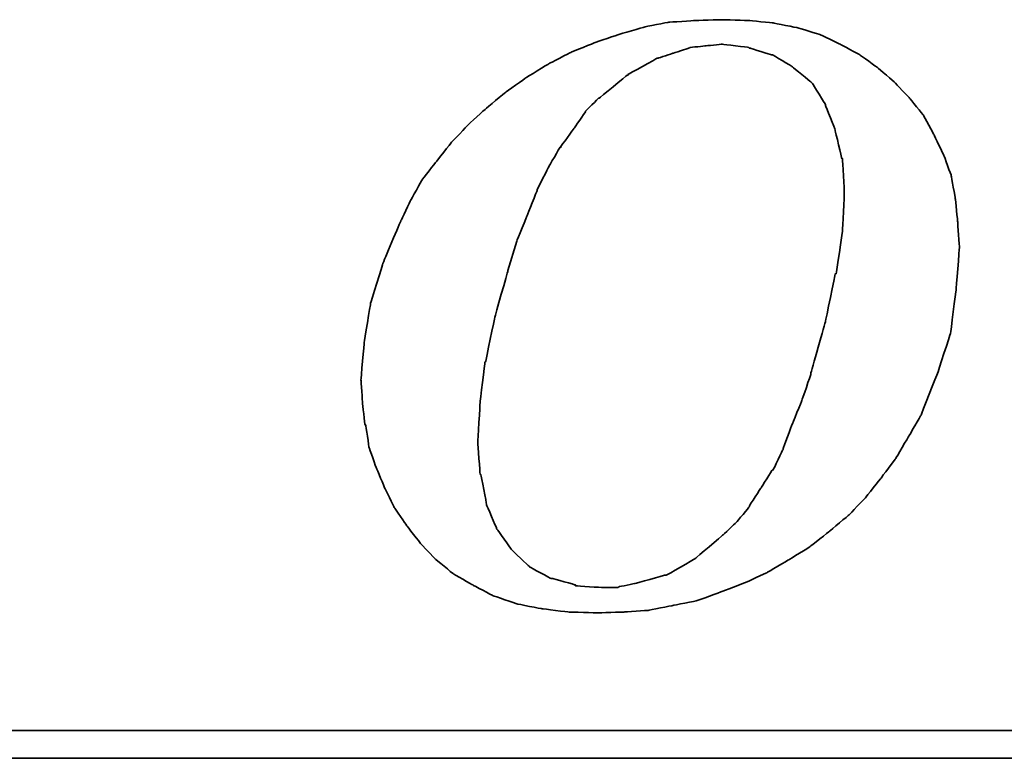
# Model space of a CAD drawing. Header units: millimetres. Extents: x 340 to 654, y 334 to 449.
# Tile 35 of 53: x 570.74 to 578.65, y 367.69 to 373.63. Entities that reach past the tile are written whole.
import ezdxf

# ---------------------------------------------------------------- set-up
doc = ezdxf.new("R2010")
doc.units = ezdxf.units.MM
doc.layers.add('DIM', color=4, linetype='Continuous')
doc.layers.add('layer 1', color=7, linetype='Continuous')

# ---------------------------------------------------------------- blocks, each defined once
blk = doc.blocks.new('TBI MOTION logo(完整正式版)')
at = {"layer": 'layer 1', "color": 22, "lineweight": 35}
for points, knots in [([(-11.34375, -6.98375), (-11.34375, -6.98375), (-10.91375, -7.43875), (-10.91375, -7.43875), (-10.91375, -7.43875), (-10.91375, -7.43875), (-10.38625, -7.87125), (-10.38625, -7.87125), (-10.38625, -7.87125), (-10.38625, -7.87125), (-9.81125, -8.20375), (-9.81125, -8.20375), (-9.81125, -8.20375), (-9.81125, -8.20375), (-9.21125, -8.51875), (-9.21125, -8.51875), (-9.21125, -8.51875), (-9.21125, -8.51875), (-8.51625, -8.75875), (-8.51625, -8.75875), (-8.51625, -8.75875), (-8.51625, -8.75875), (-7.77125, -8.90375), (-7.77125, -8.90375), (-7.77125, -8.90375), (-7.77125, -8.90375), (-6.97875, -8.99875), (-6.97875, -8.99875), (-6.97875, -8.99875), (-6.97875, -8.99875), (-6.14125, -9.02375), (-6.14125, -9.02375), (-6.14125, -9.02375), (-6.14125, -9.02375), (-5.37125, -8.99875), (-5.37125, -8.99875), (-5.37125, -8.99875), (-5.37125, -8.99875), (-4.65375, -8.94875), (-4.65375, -8.94875), (-4.65375, -8.94875), (-4.65375, -8.94875), (-3.93375, -8.80625), (-3.93375, -8.80625), (-3.93375, -8.80625), (-3.93375, -8.80625), (-3.21375, -8.66375), (-3.21375, -8.66375), (-3.21375, -8.66375), (-3.21375, -8.66375), (-2.49375, -8.39875), (-2.49375, -8.39875), (-2.49375, -8.39875), (-2.49375, -8.39875), (-1.79875, -8.13375), (-1.79875, -8.13375), (-1.79875, -8.13375), (-1.79875, -8.13375), (-1.17375, -7.84375), (-1.17375, -7.84375), (-1.17375, -7.84375), (-1.17375, -7.84375), (-0.52375, -7.46375), (-0.52375, -7.46375), (-0.52375, -7.46375), (-0.52375, -7.46375), (0.10124, -7.07875), (0.10124, -7.07875), (0.10124, -7.07875), (0.10124, -7.07875), (0.67625, -6.62375), (0.67625, -6.62375), (0.67625, -6.62375), (0.67625, -6.62375), (1.24874, -6.14375), (1.24874, -6.14375), (1.24874, -6.14375), (1.24874, -6.14375), (1.72874, -5.64125), (1.72874, -5.64125), (1.72874, -5.64125), (1.72874, -5.64125), (2.18624, -5.06375), (2.18624, -5.06375), (2.18624, -5.06375), (2.18624, -5.06375), (2.61625, -4.48874), (2.61625, -4.48874), (2.61625, -4.48874), (2.61625, -4.48874), (3.00125, -3.83874), (3.00125, -3.83874), (3.00125, -3.83874), (3.00125, -3.83874), (3.36124, -3.21374), (3.36124, -3.21374), (3.36124, -3.21374), (3.36124, -3.21374), (3.84374, -1.99125), (3.84374, -1.99125), (3.84374, -1.99125), (3.84374, -1.99125), (4.22625, -0.81875), (4.22625, -0.81875), (4.22625, -0.81875), (4.22625, -0.81875), (4.39125, 0.45624), (4.39125, 0.45624), (4.39125, 0.45624), (4.39125, 0.45624), (4.48874, 1.70124), (4.48874, 1.70124), (4.48874, 1.70124), (4.48874, 1.70124), (4.43874, 2.44625), (4.43874, 2.44625), (4.43874, 2.44625), (4.43874, 2.44625), (4.36874, 3.14125), (4.36874, 3.14125), (4.36874, 3.14125), (4.36874, 3.14125), (4.25125, 3.81125), (4.25125, 3.81125), (4.25125, 3.81125), (4.25125, 3.81125), (4.03124, 4.41125), (4.03124, 4.41125), (4.03124, 4.41125), (4.03124, 4.41125), (3.74374, 5.01125), (3.74374, 5.01125), (3.74374, 5.01125), (3.74374, 5.01125), (3.43124, 5.58875), (3.43124, 5.58875), (3.43124, 5.58875), (3.43124, 5.58875), (3.02625, 6.09125), (3.02625, 6.09125), (3.02625, 6.09125), (3.02625, 6.09125), (2.59374, 6.54875), (2.59374, 6.54875), (2.59374, 6.54875), (2.59374, 6.54875), (2.09124, 6.98125), (2.09124, 6.98125), (2.09124, 6.98125), (2.09124, 6.98125), (1.56124, 7.36625), (1.56124, 7.36625), (1.56124, 7.36625), (1.56124, 7.36625), (0.98624, 7.67625), (0.98624, 7.67625), (0.98624, 7.67625), (0.98624, 7.67625), (0.38624, 7.96375), (0.38624, 7.96375), (0.38624, 7.96375), (0.38624, 7.96375), (-0.25875, 8.15625), (-0.25875, 8.15625), (-0.25875, 8.15625), (-0.25875, 8.15625), (-0.98125, 8.30125), (-0.98125, 8.30125), (-0.98125, 8.30125), (-0.98125, 8.30125), (-1.70124, 8.37125), (-1.70124, 8.37125), (-1.70124, 8.37125), (-1.70124, 8.37125), (-2.49375, 8.39624), (-2.49375, 8.39624), (-2.49375, 8.39624), (-2.49375, 8.39624), (-3.28625, 8.37125), (-3.28625, 8.37125), (-3.28625, 8.37125), (-3.28625, 8.37125), (-4.05125, 8.32125), (-4.05125, 8.32125), (-4.05125, 8.32125), (-4.05125, 8.32125), (-4.77375, 8.18125), (-4.77375, 8.18125), (-4.77375, 8.18125), (-4.77375, 8.18125), (-5.51625, 7.96375), (-5.51625, 7.96375), (-5.51625, 7.96375), (-5.51625, 7.96375), (-6.21125, 7.72625), (-6.21125, 7.72625), (-6.21125, 7.72625), (-6.21125, 7.72625), (-6.92875, 7.43625), (-6.92875, 7.43625), (-6.92875, 7.43625), (-6.92875, 7.43625), (-7.57875, 7.10125), (-7.57875, 7.10125), (-7.57875, 7.10125), (-7.57875, 7.10125), (-8.24875, 6.69125), (-8.24875, 6.69125), (-8.24875, 6.69125), (-8.24875, 6.69125), (-8.84875, 6.26125), (-8.84875, 6.26125), (-8.84875, 6.26125), (-8.84875, 6.26125), (-9.42625, 5.78125), (-9.42625, 5.78125), (-9.42625, 5.78125), (-9.42625, 5.78125), (-9.95375, 5.30125), (-9.95375, 5.30125), (-9.95375, 5.30125), (-9.95375, 5.30125), (-10.43375, 4.79624), (-10.43375, 4.79624), (-10.43375, 4.79624), (-10.43375, 4.79624), (-10.88875, 4.22125), (-10.88875, 4.22125), (-10.88875, 4.22125), (-10.88875, 4.22125), (-11.29875, 3.69375), (-11.29875, 3.69375), (-11.29875, 3.69375), (-11.29875, 3.69375), (-11.63375, 3.09125), (-11.63375, 3.09125), (-11.63375, 3.09125), (-11.63375, 3.09125), (-11.91875, 2.49625), (-11.91875, 2.49625), (-11.91875, 2.49625), (-11.91875, 2.49625), (-12.44875, 1.24625), (-12.44875, 1.24625), (-12.44875, 1.24625), (-12.44875, 1.24625), (-12.80875, 0.06874), (-12.80875, 0.06874), (-12.80875, 0.06874), (-12.80875, 0.06874), (-12.99875, -1.07875), (-12.99875, -1.07875), (-12.99875, -1.07875), (-12.99875, -1.07875), (-13.09375, -2.18375), (-13.09375, -2.18375), (-13.09375, -2.18375), (-13.09375, -2.18375), (-13.04875, -2.85375), (-13.04875, -2.85375), (-13.04875, -2.85375), (-13.04875, -2.85375), (-12.97375, -3.50375), (-12.97375, -3.50375), (-12.97375, -3.50375), (-12.97375, -3.50375), (-12.95375, -3.50375), (-12.95375, -3.50375), (-12.95375, -3.50375), (-12.95375, -3.50375), (-12.85375, -4.17375), (-12.85375, -4.17375), (-12.85375, -4.17375), (-12.85375, -4.17375), (-12.63875, -4.77624), (-12.63875, -4.77624), (-12.63875, -4.77624), (-12.63875, -4.77624), (-12.39875, -5.35125), (-12.39875, -5.35125), (-12.39875, -5.35125), (-12.39875, -5.35125), (-12.11375, -5.92875), (-12.11375, -5.92875), (-12.11375, -5.92875), (-12.11375, -5.92875), (-11.75375, -6.45375), (-11.75375, -6.45375), (-11.75375, -6.45375), (-11.75375, -6.45375), (-11.34375, -6.98375), (-11.34375, -6.98375)], [0, 0, 0, 0, 0.01369863, 0.01369863, 0.01369863, 0.01369864, 0.02739726, 0.02739726, 0.02739726, 0.02739727, 0.04109589, 0.04109589, 0.04109589, 0.0410959, 0.05479452, 0.05479452, 0.05479452, 0.05479453, 0.06849315, 0.06849315, 0.06849315, 0.06849316, 0.08219178, 0.08219178, 0.08219178, 0.08219179, 0.09589041, 0.09589041, 0.09589041, 0.09589042, 0.10958904, 0.10958904, 0.10958904, 0.10958905, 0.12328767, 0.12328767, 0.12328767, 0.12328768, 0.1369863, 0.1369863, 0.1369863, 0.13698631, 0.15068493, 0.15068493, 0.15068493, 0.15068494, 0.16438356, 0.16438356, 0.16438356, 0.16438357, 0.17808219, 0.17808219, 0.17808219, 0.1780822, 0.19178082, 0.19178082, 0.19178082, 0.19178083, 0.20547945, 0.20547945, 0.20547945, 0.20547946, 0.21917808, 0.21917808, 0.21917808, 0.21917809, 0.23287671, 0.23287671, 0.23287671, 0.23287672, 0.24657534, 0.24657534, 0.24657534, 0.24657535, 0.26027397, 0.26027397, 0.26027397, 0.26027398, 0.2739726, 0.2739726, 0.2739726, 0.27397261, 0.28767123, 0.28767123, 0.28767123, 0.28767124, 0.30136986, 0.30136986, 0.30136986, 0.30136987, 0.31506849, 0.31506849, 0.31506849, 0.3150685, 0.32876712, 0.32876712, 0.32876712, 0.32876713, 0.34246575, 0.34246575, 0.34246575, 0.34246576, 0.35616438, 0.35616438, 0.35616438, 0.35616439, 0.36986301, 0.36986301, 0.36986301, 0.36986302, 0.38356164, 0.38356164, 0.38356164, 0.38356165, 0.39726027, 0.39726027, 0.39726027, 0.39726028, 0.4109589, 0.4109589, 0.4109589, 0.41095891, 0.42465753, 0.42465753, 0.42465753, 0.42465754, 0.43835616, 0.43835616, 0.43835616, 0.43835617, 0.45205479, 0.45205479, 0.45205479, 0.4520548, 0.46575342, 0.46575342, 0.46575342, 0.46575343, 0.47945205, 0.47945205, 0.47945205, 0.47945206, 0.49315068, 0.49315068, 0.49315068, 0.49315069, 0.50684932, 0.50684932, 0.50684932, 0.50684933, 0.52054795, 0.52054795, 0.52054795, 0.52054796, 0.53424658, 0.53424658, 0.53424658, 0.53424659, 0.54794521, 0.54794521, 0.54794521, 0.54794522, 0.56164384, 0.56164384, 0.56164384, 0.56164385, 0.57534247, 0.57534247, 0.57534247, 0.57534248, 0.5890411, 0.5890411, 0.5890411, 0.58904111, 0.60273973, 0.60273973, 0.60273973, 0.60273974, 0.61643836, 0.61643836, 0.61643836, 0.61643837, 0.63013699, 0.63013699, 0.63013699, 0.630137, 0.64383562, 0.64383562, 0.64383562, 0.64383563, 0.65753425, 0.65753425, 0.65753425, 0.65753426, 0.67123288, 0.67123288, 0.67123288, 0.67123289, 0.68493151, 0.68493151, 0.68493151, 0.68493152, 0.69863014, 0.69863014, 0.69863014, 0.69863015, 0.71232877, 0.71232877, 0.71232877, 0.71232878, 0.7260274, 0.7260274, 0.7260274, 0.72602741, 0.73972603, 0.73972603, 0.73972603, 0.73972604, 0.75342466, 0.75342466, 0.75342466, 0.75342467, 0.76712329, 0.76712329, 0.76712329, 0.7671233, 0.78082192, 0.78082192, 0.78082192, 0.78082193, 0.79452055, 0.79452055, 0.79452055, 0.79452056, 0.80821918, 0.80821918, 0.80821918, 0.80821919, 0.82191781, 0.82191781, 0.82191781, 0.82191782, 0.83561644, 0.83561644, 0.83561644, 0.83561645, 0.84931507, 0.84931507, 0.84931507, 0.84931508, 0.8630137, 0.8630137, 0.8630137, 0.86301371, 0.87671233, 0.87671233, 0.87671233, 0.87671234, 0.89041096, 0.89041096, 0.89041096, 0.89041097, 0.90410959, 0.90410959, 0.90410959, 0.9041096, 0.91780822, 0.91780822, 0.91780822, 0.91780823, 0.93150685, 0.93150685, 0.93150685, 0.93150686, 0.94520548, 0.94520548, 0.94520548, 0.94520549, 0.95890411, 0.95890411, 0.95890411, 0.95890412, 0.97260274, 0.97260274, 0.97260274, 0.97260275, 0.98630137, 0.98630137, 0.98630137, 0.98630138, 1, 1, 1, 1]), ([(-8.77875, 1.03124), (-8.77875, 1.03124), (-8.51625, 1.89625), (-8.51625, 1.89625), (-8.51625, 1.89625), (-8.51625, 1.89625), (-8.20375, 2.66375), (-8.20375, 2.66375), (-8.20375, 2.66375), (-8.20375, 2.66375), (-7.91625, 3.38125), (-7.91625, 3.38125), (-7.91625, 3.38125), (-7.91625, 3.38125), (-7.91625, 3.40624), (-7.91625, 3.40624), (-7.91625, 3.40624), (-7.91625, 3.40624), (-7.57875, 4.07624), (-7.57875, 4.07624), (-7.57875, 4.07624), (-7.57875, 4.07624), (-7.24375, 4.65125), (-7.24375, 4.65125), (-7.24375, 4.65125), (-7.24375, 4.65125), (-7.21875, 4.65125), (-7.21875, 4.65125), (-7.21875, 4.65125), (-7.21875, 4.65125), (-7.21875, 4.67624), (-7.21875, 4.67624), (-7.21875, 4.67624), (-7.21875, 4.67624), (-6.83625, 5.20375), (-6.83625, 5.20375), (-6.83625, 5.20375), (-6.83625, 5.20375), (-6.49875, 5.68625), (-6.49875, 5.68625), (-6.49875, 5.68625), (-6.49875, 5.68625), (-6.49875, 5.70625), (-6.49875, 5.70625), (-6.49875, 5.70625), (-6.49875, 5.70625), (-6.11625, 6.09125), (-6.11625, 6.09125), (-6.11625, 6.09125), (-6.11625, 6.09125), (-6.09125, 6.09125), (-6.09125, 6.09125), (-6.09125, 6.09125), (-6.09125, 6.09125), (-5.27375, 6.76625), (-5.27375, 6.76625), (-5.27375, 6.76625), (-5.27375, 6.76625), (-5.24875, 6.76625), (-5.24875, 6.76625), (-5.24875, 6.76625), (-5.24875, 6.76625), (-5.24875, 6.78625), (-5.24875, 6.78625), (-5.24875, 6.78625), (-5.24875, 6.78625), (-4.38875, 7.26624), (-4.38875, 7.26624), (-4.38875, 7.26624), (-4.38875, 7.26624), (-4.36125, 7.26624), (-4.36125, 7.26624), (-4.36125, 7.26624), (-4.36125, 7.26624), (-3.93375, 7.41125), (-3.93375, 7.41125), (-3.93375, 7.41125), (-3.93375, 7.41125), (-3.47375, 7.55625), (-3.47375, 7.55625), (-3.47375, 7.55625), (-3.47375, 7.55625), (-3.45375, 7.55625), (-3.45375, 7.55625), (-3.45375, 7.55625), (-3.45375, 7.55625), (-3.42875, 7.58124), (-3.42875, 7.58124), (-3.42875, 7.58124), (-3.42875, 7.58124), (-2.97375, 7.62625), (-2.97375, 7.62625), (-2.97375, 7.62625), (-2.97375, 7.62625), (-2.49375, 7.67625), (-2.49375, 7.67625), (-2.49375, 7.67625), (-2.49375, 7.67625), (-2.46875, 7.67625), (-2.46875, 7.67625), (-2.46875, 7.67625), (-2.46875, 7.67625), (-1.70124, 7.58124), (-1.70124, 7.58124), (-1.70124, 7.58124), (-1.70124, 7.58124), (-1.67875, 7.55625), (-1.67875, 7.55625), (-1.67875, 7.55625), (-1.67875, 7.55625), (-1.65375, 7.55625), (-1.65375, 7.55625), (-1.65375, 7.55625), (-1.65375, 7.55625), (-1.03125, 7.36625), (-1.03125, 7.36625), (-1.03125, 7.36625), (-1.03125, 7.36625), (-1.00625, 7.36625), (-1.00625, 7.36625), (-1.00625, 7.36625), (-1.00625, 7.36625), (-0.43124, 7.02624), (-0.43124, 7.02624), (-0.43124, 7.02624), (-0.43124, 7.02624), (-0.40625, 7.00624), (-0.40625, 7.00624), (-0.40625, 7.00624), (-0.40625, 7.00624), (0.12124, 6.57124), (0.12124, 6.57124), (0.12124, 6.57124), (0.12124, 6.57124), (0.14624, 6.54875), (0.14624, 6.54875), (0.14624, 6.54875), (0.14624, 6.54875), (0.17124, 6.52375), (0.17124, 6.52375), (0.17124, 6.52375), (0.17124, 6.52375), (0.55625, 5.89875), (0.55625, 5.89875), (0.55625, 5.89875), (0.55625, 5.89875), (0.55625, 5.87625), (0.55625, 5.87625), (0.55625, 5.87625), (0.55625, 5.87625), (0.84124, 5.15625), (0.84124, 5.15625), (0.84124, 5.15625), (0.84124, 5.15625), (0.84124, 5.13125), (0.84124, 5.13125), (0.84124, 5.13125), (0.84124, 5.13125), (1.03624, 4.31875), (1.03624, 4.31875), (1.03624, 4.31875), (1.03624, 4.31875), (1.05624, 4.31875), (1.05624, 4.31875), (1.05624, 4.31875), (1.05624, 4.31875), (1.05624, 4.29125), (1.05624, 4.29125), (1.05624, 4.29125), (1.05624, 4.29125), (1.10625, 3.33125), (1.10625, 3.33125), (1.10625, 3.33125), (1.10625, 3.33125), (1.10625, 3.30875), (1.10625, 3.30875), (1.10625, 3.30875), (1.10625, 3.30875), (1.05624, 2.20624), (1.05624, 2.20624), (1.05624, 2.20624), (1.05624, 2.20624), (1.05624, 2.18124), (1.05624, 2.18124), (1.05624, 2.18124), (1.05624, 2.18124), (0.86624, 0.93624), (0.86624, 0.93624), (0.86624, 0.93624), (0.86624, 0.93624), (0.84124, 0.93624), (0.84124, 0.93624), (0.84124, 0.93624), (0.84124, 0.93624), (0.55625, -0.45874), (0.55625, -0.45874), (0.55625, -0.45874), (0.55625, -0.45874), (0.12124, -1.99125), (0.12124, -1.99125), (0.12124, -1.99125), (0.12124, -1.99125), (0.12124, -2.01874), (0.12124, -2.01874), (0.12124, -2.01874), (0.12124, -2.01874), (-0.13874, -2.78375), (-0.13874, -2.78375), (-0.13874, -2.78375), (-0.13874, -2.78375), (-0.43124, -3.50375), (-0.43124, -3.50375), (-0.43124, -3.50375), (-0.43124, -3.50375), (-0.69375, -4.19875), (-0.69375, -4.19875), (-0.69375, -4.19875), (-0.69375, -4.19875), (-0.69375, -4.22375), (-0.69375, -4.22375), (-0.69375, -4.22375), (-0.69375, -4.22375), (-0.98125, -4.82374), (-0.98125, -4.82374), (-0.98125, -4.82374), (-0.98125, -4.82374), (-1.00625, -4.82374), (-1.00625, -4.82374), (-1.00625, -4.82374), (-1.00625, -4.82374), (-1.33875, -5.35125), (-1.33875, -5.35125), (-1.33875, -5.35125), (-1.33875, -5.35125), (-1.67875, -5.87875), (-1.67875, -5.87875), (-1.67875, -5.87875), (-1.67875, -5.87875), (-1.67875, -5.90375), (-1.67875, -5.90375), (-1.67875, -5.90375), (-1.67875, -5.90375), (-2.05875, -6.35875), (-2.05875, -6.35875), (-2.05875, -6.35875), (-2.05875, -6.35875), (-2.08375, -6.38375), (-2.08375, -6.38375), (-2.08375, -6.38375), (-2.08375, -6.38375), (-2.46875, -6.74375), (-2.46875, -6.74375), (-2.46875, -6.74375), (-2.46875, -6.74375), (-3.25875, -7.41625), (-3.25875, -7.41625), (-3.25875, -7.41625), (-3.25875, -7.41625), (-3.28625, -7.43875), (-3.28625, -7.43875), (-3.28625, -7.43875), (-3.28625, -7.43875), (-4.12375, -7.91875), (-4.12375, -7.91875), (-4.12375, -7.91875), (-4.12375, -7.91875), (-4.14875, -7.91875), (-4.14875, -7.91875), (-4.14875, -7.91875), (-4.14875, -7.91875), (-4.17125, -7.91875), (-4.17125, -7.91875), (-4.17125, -7.91875), (-4.17125, -7.91875), (-5.03375, -8.15875), (-5.03375, -8.15875), (-5.03375, -8.15875), (-5.03375, -8.15875), (-5.51625, -8.25625), (-5.51625, -8.25625), (-5.51625, -8.25625), (-5.51625, -8.25625), (-5.54125, -8.27875), (-5.54125, -8.27875), (-5.54125, -8.27875), (-5.54125, -8.27875), (-5.56375, -8.27875), (-5.56375, -8.27875), (-5.56375, -8.27875), (-5.56375, -8.27875), (-5.99625, -8.27875), (-5.99625, -8.27875), (-5.99625, -8.27875), (-5.99625, -8.27875), (-6.76375, -8.23125), (-6.76375, -8.23125), (-6.76375, -8.23125), (-6.76375, -8.23125), (-6.78875, -8.23125), (-6.78875, -8.23125), (-6.78875, -8.23125), (-6.78875, -8.23125), (-6.78875, -8.20375), (-6.78875, -8.20375), (-6.78875, -8.20375), (-6.78875, -8.20375), (-7.45875, -8.01375), (-7.45875, -8.01375), (-7.45875, -8.01375), (-7.45875, -8.01375), (-7.48375, -8.01375), (-7.48375, -8.01375), (-7.48375, -8.01375), (-7.48375, -8.01375), (-7.50875, -8.01375), (-7.50875, -8.01375), (-7.50875, -8.01375), (-7.50875, -8.01375), (-8.13125, -7.67875), (-8.13125, -7.67875), (-8.13125, -7.67875), (-8.13125, -7.67875), (-8.15625, -7.65375), (-8.15625, -7.65375), (-8.15625, -7.65375), (-8.15625, -7.65375), (-8.65875, -7.17375), (-8.65875, -7.17375), (-8.65875, -7.17375), (-8.65875, -7.17375), (-8.68375, -7.14875), (-8.68375, -7.14875), (-8.68375, -7.14875), (-8.68375, -7.14875), (-9.08875, -6.57375), (-9.08875, -6.57375), (-9.08875, -6.57375), (-9.08875, -6.57375), (-9.11375, -6.54875), (-9.11375, -6.54875), (-9.11375, -6.54875), (-9.11375, -6.54875), (-9.11375, -6.52875), (-9.11375, -6.52875), (-9.11375, -6.52875), (-9.11375, -6.52875), (-9.40375, -5.85375), (-9.40375, -5.85375), (-9.40375, -5.85375), (-9.40375, -5.85375), (-9.40375, -5.82875), (-9.40375, -5.82875), (-9.40375, -5.82875), (-9.40375, -5.82875), (-9.56875, -4.96875), (-9.56875, -4.96875), (-9.56875, -4.96875), (-9.56875, -4.96875), (-9.59375, -4.94375), (-9.59375, -4.94375), (-9.59375, -4.94375), (-9.59375, -4.94375), (-9.66375, -4.03375), (-9.66375, -4.03375), (-9.66375, -4.03375), (-9.66375, -4.03375), (-9.66375, -4.00875), (-9.66375, -4.00875), (-9.66375, -4.00875), (-9.66375, -4.00875), (-9.59375, -2.85375), (-9.59375, -2.85375), (-9.59375, -2.85375), (-9.59375, -2.85375), (-9.45125, -1.65875), (-9.45125, -1.65875), (-9.45125, -1.65875), (-9.45125, -1.65875), (-9.42625, -1.63375), (-9.42625, -1.63375), (-9.42625, -1.63375), (-9.42625, -1.63375), (-9.16125, -0.33875), (-9.16125, -0.33875), (-9.16125, -0.33875), (-9.16125, -0.33875), (-8.77875, 1.00624), (-8.77875, 1.00624), (-8.77875, 1.00624), (-8.77875, 1.00624), (-8.77875, 1.03124), (-8.77875, 1.03124)], [0, 0, 0, 0, 0.01020408, 0.01020408, 0.01020408, 0.01020409, 0.02040816, 0.02040816, 0.02040816, 0.02040817, 0.03061224, 0.03061224, 0.03061224, 0.03061225, 0.04081633, 0.04081633, 0.04081633, 0.04081634, 0.05102041, 0.05102041, 0.05102041, 0.05102042, 0.06122449, 0.06122449, 0.06122449, 0.0612245, 0.07142857, 0.07142857, 0.07142857, 0.07142858, 0.08163265, 0.08163265, 0.08163265, 0.08163266, 0.09183673, 0.09183673, 0.09183673, 0.09183674, 0.10204082, 0.10204082, 0.10204082, 0.10204083, 0.1122449, 0.1122449, 0.1122449, 0.11224491, 0.12244898, 0.12244898, 0.12244898, 0.12244899, 0.13265306, 0.13265306, 0.13265306, 0.13265307, 0.14285714, 0.14285714, 0.14285714, 0.14285715, 0.15306122, 0.15306122, 0.15306122, 0.15306123, 0.16326531, 0.16326531, 0.16326531, 0.16326532, 0.17346939, 0.17346939, 0.17346939, 0.1734694, 0.18367347, 0.18367347, 0.18367347, 0.18367348, 0.19387755, 0.19387755, 0.19387755, 0.19387756, 0.20408163, 0.20408163, 0.20408163, 0.20408164, 0.21428571, 0.21428571, 0.21428571, 0.21428572, 0.2244898, 0.2244898, 0.2244898, 0.22448981, 0.23469388, 0.23469388, 0.23469388, 0.23469389, 0.24489796, 0.24489796, 0.24489796, 0.24489797, 0.25510204, 0.25510204, 0.25510204, 0.25510205, 0.26530612, 0.26530612, 0.26530612, 0.26530613, 0.2755102, 0.2755102, 0.2755102, 0.27551021, 0.28571429, 0.28571429, 0.28571429, 0.2857143, 0.29591837, 0.29591837, 0.29591837, 0.29591838, 0.30612245, 0.30612245, 0.30612245, 0.30612246, 0.31632653, 0.31632653, 0.31632653, 0.31632654, 0.32653061, 0.32653061, 0.32653061, 0.32653062, 0.33673469, 0.33673469, 0.33673469, 0.3367347, 0.34693878, 0.34693878, 0.34693878, 0.34693879, 0.35714286, 0.35714286, 0.35714286, 0.35714287, 0.36734694, 0.36734694, 0.36734694, 0.36734695, 0.37755102, 0.37755102, 0.37755102, 0.37755103, 0.3877551, 0.3877551, 0.3877551, 0.38775511, 0.39795918, 0.39795918, 0.39795918, 0.39795919, 0.40816327, 0.40816327, 0.40816327, 0.40816328, 0.41836735, 0.41836735, 0.41836735, 0.41836736, 0.42857143, 0.42857143, 0.42857143, 0.42857144, 0.43877551, 0.43877551, 0.43877551, 0.43877552, 0.44897959, 0.44897959, 0.44897959, 0.4489796, 0.45918367, 0.45918367, 0.45918367, 0.45918368, 0.46938776, 0.46938776, 0.46938776, 0.46938777, 0.47959184, 0.47959184, 0.47959184, 0.47959185, 0.48979592, 0.48979592, 0.48979592, 0.48979593, 0.5, 0.5, 0.5, 0.50000001, 0.51020408, 0.51020408, 0.51020408, 0.51020409, 0.52040816, 0.52040816, 0.52040816, 0.52040817, 0.53061224, 0.53061224, 0.53061224, 0.53061225, 0.54081633, 0.54081633, 0.54081633, 0.54081634, 0.55102041, 0.55102041, 0.55102041, 0.55102042, 0.56122449, 0.56122449, 0.56122449, 0.5612245, 0.57142857, 0.57142857, 0.57142857, 0.57142858, 0.58163265, 0.58163265, 0.58163265, 0.58163266, 0.59183673, 0.59183673, 0.59183673, 0.59183674, 0.60204082, 0.60204082, 0.60204082, 0.60204083, 0.6122449, 0.6122449, 0.6122449, 0.61224491, 0.62244898, 0.62244898, 0.62244898, 0.62244899, 0.63265306, 0.63265306, 0.63265306, 0.63265307, 0.64285714, 0.64285714, 0.64285714, 0.64285715, 0.65306122, 0.65306122, 0.65306122, 0.65306123, 0.66326531, 0.66326531, 0.66326531, 0.66326532, 0.67346939, 0.67346939, 0.67346939, 0.6734694, 0.68367347, 0.68367347, 0.68367347, 0.68367348, 0.69387755, 0.69387755, 0.69387755, 0.69387756, 0.70408163, 0.70408163, 0.70408163, 0.70408164, 0.71428571, 0.71428571, 0.71428571, 0.71428572, 0.7244898, 0.7244898, 0.7244898, 0.72448981, 0.73469388, 0.73469388, 0.73469388, 0.73469389, 0.74489796, 0.74489796, 0.74489796, 0.74489797, 0.75510204, 0.75510204, 0.75510204, 0.75510205, 0.76530612, 0.76530612, 0.76530612, 0.76530613, 0.7755102, 0.7755102, 0.7755102, 0.77551021, 0.78571429, 0.78571429, 0.78571429, 0.7857143, 0.79591837, 0.79591837, 0.79591837, 0.79591838, 0.80612245, 0.80612245, 0.80612245, 0.80612246, 0.81632653, 0.81632653, 0.81632653, 0.81632654, 0.82653061, 0.82653061, 0.82653061, 0.82653062, 0.83673469, 0.83673469, 0.83673469, 0.8367347, 0.84693878, 0.84693878, 0.84693878, 0.84693879, 0.85714286, 0.85714286, 0.85714286, 0.85714287, 0.86734694, 0.86734694, 0.86734694, 0.86734695, 0.87755102, 0.87755102, 0.87755102, 0.87755103, 0.8877551, 0.8877551, 0.8877551, 0.88775511, 0.89795918, 0.89795918, 0.89795918, 0.89795919, 0.90816327, 0.90816327, 0.90816327, 0.90816328, 0.91836735, 0.91836735, 0.91836735, 0.91836736, 0.92857143, 0.92857143, 0.92857143, 0.92857144, 0.93877551, 0.93877551, 0.93877551, 0.93877552, 0.94897959, 0.94897959, 0.94897959, 0.9489796, 0.95918367, 0.95918367, 0.95918367, 0.95918368, 0.96938776, 0.96938776, 0.96938776, 0.96938777, 0.97959184, 0.97959184, 0.97959184, 0.97959185, 0.98979592, 0.98979592, 0.98979592, 0.98979593, 1, 1, 1, 1]), ([(75.90875, -9.47875), (75.90875, -9.47875), (75.90875, -12.28625), (75.90875, -12.28625), (75.90875, -12.28625), (75.90875, -12.28625), (75.90875, -12.47875), (75.90875, -12.47875), (75.90875, -12.47875), (75.90875, -12.47875), (75.71625, -12.47875), (75.71625, -12.47875), (75.71625, -12.47875), (75.71625, -12.47875), (-88.32875, -12.47875), (-88.32875, -12.47875), (-88.32875, -12.47875), (-88.32875, -12.47875), (-88.32875, -13.29375), (-88.32875, -13.29375), (-88.32875, -13.29375), (-88.32875, -13.29375), (82.89125, -13.29375), (82.89125, -13.29375), (82.89125, -13.29375), (82.89125, -13.29375), (75.90875, -9.47875), (75.90875, -9.47875)], [0, 0, 0, 0, 0.14285714, 0.14285714, 0.14285714, 0.14285715, 0.28571429, 0.28571429, 0.28571429, 0.2857143, 0.42857143, 0.42857143, 0.42857143, 0.42857144, 0.57142857, 0.57142857, 0.57142857, 0.57142858, 0.71428571, 0.71428571, 0.71428571, 0.71428572, 0.85714286, 0.85714286, 0.85714286, 0.85714287, 1, 1, 1, 1])]:
    blk.add_open_spline(points, degree=3, knots=knots, dxfattribs=at)

msp = doc.modelspace()

# ---------------------------------------------------------------- block references
at = {"layer": 'DIM', "color": 7, "xscale": 0.2736514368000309, "yscale": 0.2736514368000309, "zscale": 0.2736514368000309}
msp.add_blockref('TBI MOTION logo(完整正式版)', (577.0629, 371.3292), dxfattribs=at)

doc.saveas('drawing.dxf')
